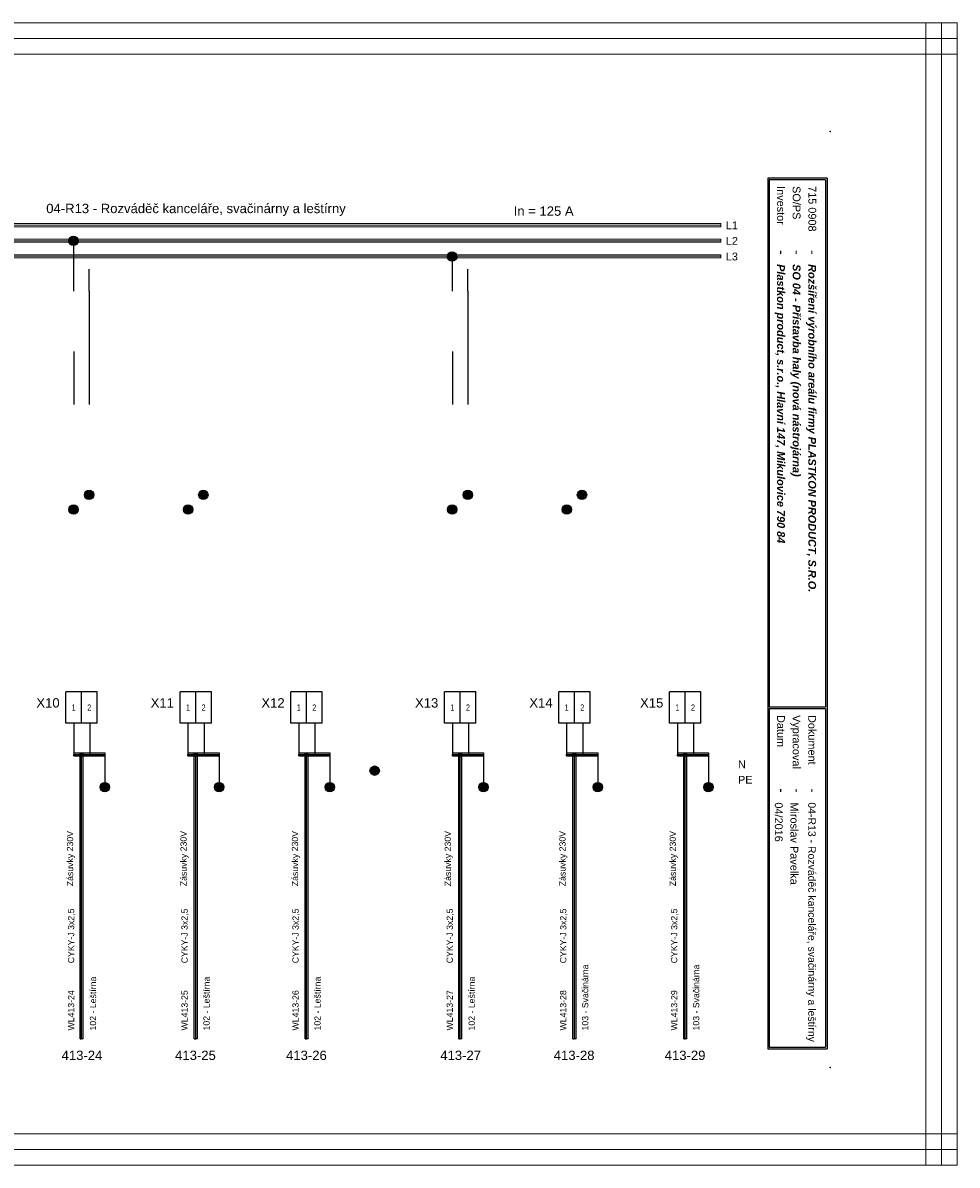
# Model space of a CAD drawing. Extents: x -1856 to 5084, y -4939 to -4246.
# Tile 7 of 24: x 663 to 962, y -4939 to -4573. Entities that reach past the tile are written whole.
import ezdxf
from ezdxf.enums import TextEntityAlignment as Align

# ---------------------------------------------------------------- set-up
doc = ezdxf.new("R2010")
doc.units = 0
doc.header["$MEASUREMENT"] = 0
for name, color, linetype in [('1-KRESBA', 7, 'Continuous'), ('__Bílá', 7, 'Continuous'), ('__Oranžová', 30, 'Continuous'), ('__Rudá 010', 10, 'Continuous'), ('__Vínová 220', 220, 'Continuous'), ('__Zelená', 3, 'Continuous')]:
    doc.layers.add(name, color=color, linetype=linetype)
doc.styles.add('Arial', font='arial.ttf')
doc.styles.add('GENERATED_STYLE_1', font='arial.ttf')

# ---------------------------------------------------------------- blocks, each defined once
blk = doc.blocks.new('L0001A02')
at = {"linetype": 'Continuous'}
h = blk.add_hatch(color=256, dxfattribs=at)
edge = h.paths.add_edge_path()
edge.add_arc((0, 0), 1.5, 0, 360)
blk.add_circle((0, 0), 1.5)

msp = doc.modelspace()

# ---------------------------------------------------------------- linework, layer by layer
for p, q in [((681.84, -4787.73), (676.84, -4787.73)), ((676.84, -4797.73), (676.84, -4787.73)), ((681.84, -4797.73), (681.84, -4787.73)), ((686.84, -4787.73), (681.84, -4787.73)), ((681.84, -4797.73), (681.84, -4787.73)), ((686.84, -4797.73), (686.84, -4787.73)), ((718.46, -4787.73), (713.46, -4787.73)), ((713.46, -4797.73), (713.46, -4787.73)), ((718.46, -4797.73), (718.46, -4787.73)), ((723.46, -4787.73), (718.46, -4787.73)), ((718.46, -4797.73), (718.46, -4787.73)), ((723.46, -4797.73), (723.46, -4787.73)), ((753.94, -4787.73), (748.94, -4787.73)), ((748.94, -4797.73), (748.94, -4787.73)), ((753.94, -4797.73), (753.94, -4787.73)), ((758.94, -4787.73), (753.94, -4787.73)), ((753.94, -4797.73), (753.94, -4787.73)), ((758.94, -4797.73), (758.94, -4787.73)), ((803.16, -4787.73), (798.16, -4787.73)), ((798.16, -4797.73), (798.16, -4787.73)), ((803.16, -4797.73), (803.16, -4787.73)), ((808.16, -4787.73), (803.16, -4787.73)), ((803.16, -4797.73), (803.16, -4787.73)), ((808.16, -4797.73), (808.16, -4787.73)), ((839.78, -4787.73), (834.78, -4787.73)), ((834.78, -4797.73), (834.78, -4787.73)), ((839.78, -4797.73), (839.78, -4787.73)), ((844.78, -4787.73), (839.78, -4787.73)), ((839.78, -4797.73), (839.78, -4787.73)), ((844.78, -4797.73), (844.78, -4787.73)), ((875.26, -4787.73), (870.26, -4787.73)), ((870.26, -4797.73), (870.26, -4787.73)), ((875.26, -4797.73), (875.26, -4787.73)), ((880.26, -4787.73), (875.26, -4787.73)), ((875.26, -4797.73), (875.26, -4787.73)), ((880.26, -4797.73), (880.26, -4787.73)), ((681.84, -4797.73), (676.84, -4797.73)), ((686.84, -4797.73), (681.84, -4797.73)), ((718.46, -4797.73), (713.46, -4797.73)), ((723.46, -4797.73), (718.46, -4797.73)), ((753.94, -4797.73), (748.94, -4797.73)), ((758.94, -4797.73), (753.94, -4797.73)), ((803.16, -4797.73), (798.16, -4797.73)), ((808.16, -4797.73), (803.16, -4797.73)), ((839.78, -4797.73), (834.78, -4797.73)), ((844.78, -4797.73), (839.78, -4797.73)), ((875.26, -4797.73), (870.26, -4797.73)), ((880.26, -4797.73), (875.26, -4797.73))]:
    msp.add_line(p, q)
at = {"layer": '1-KRESBA'}
for p, q in [((679.34, -4659.3), (679.34, -4642.91)), ((800.66, -4659.3), (800.66, -4648.14)), ((684.34, -4659.3), (684.34, -4652.27)), ((805.66, -4659.3), (805.66, -4652.27)), ((684.34, -4659.3), (684.34, -4695.66)), ((805.66, -4659.3), (805.66, -4695.66)), ((679.34, -4678.65), (679.34, -4695.66)), ((800.66, -4678.65), (800.66, -4695.66)), ((679.34, -4797.73), (679.34, -4807.73)), ((684.53, -4797.73), (684.53, -4807.73)), ((715.96, -4797.73), (715.96, -4807.73)), ((721.16, -4797.73), (721.16, -4807.73)), ((751.44, -4797.73), (751.44, -4807.73)), ((756.64, -4797.73), (756.64, -4807.73)), ((800.66, -4797.73), (800.66, -4807.73)), ((805.85, -4797.73), (805.85, -4807.73)), ((837.28, -4797.73), (837.28, -4807.73)), ((842.48, -4797.73), (842.48, -4807.73)), ((872.76, -4797.73), (872.76, -4807.73)), ((877.96, -4797.73), (877.96, -4807.73)), ((679.34, -4807.23), (679.34, -4807.73)), ((679.34, -4807.23), (689.34, -4807.23)), ((679.34, -4808.23), (679.34, -4807.73)), ((679.34, -4807.73), (689.34, -4807.73)), ((679.34, -4808.23), (689.34, -4808.23)), ((681.37, -4898.94), (681.37, -4807.52)), ((681.37, -4807.52), (681.87, -4807.52)), ((681.87, -4898.94), (681.87, -4807.52)), ((682.37, -4807.52), (681.87, -4807.52)), ((682.37, -4898.94), (682.37, -4807.52)), ((689.33, -4807.73), (689.33, -4817.73)), ((689.34, -4807.23), (689.34, -4807.73)), ((689.34, -4808.23), (689.34, -4807.73)), ((715.96, -4807.23), (715.96, -4807.73)), ((715.96, -4807.23), (725.96, -4807.23)), ((715.96, -4808.23), (715.96, -4807.73)), ((715.96, -4807.73), (725.96, -4807.73)), ((715.96, -4808.23), (725.96, -4808.23)), ((717.99, -4898.94), (717.99, -4807.52)), ((717.99, -4807.52), (718.49, -4807.52)), ((718.49, -4898.94), (718.49, -4807.52)), ((718.99, -4807.52), (718.49, -4807.52)), ((718.99, -4898.94), (718.99, -4807.52)), ((725.95, -4807.73), (725.95, -4817.73)), ((725.96, -4807.23), (725.96, -4807.73)), ((725.96, -4808.23), (725.96, -4807.73)), ((751.44, -4807.23), (751.44, -4807.73)), ((751.44, -4807.23), (761.44, -4807.23)), ((751.44, -4808.23), (751.44, -4807.73)), ((751.44, -4807.73), (761.44, -4807.73)), ((751.44, -4808.23), (761.44, -4808.23)), ((753.47, -4898.94), (753.47, -4807.52)), ((753.47, -4807.52), (753.97, -4807.52)), ((753.97, -4898.94), (753.97, -4807.52)), ((754.47, -4807.52), (753.97, -4807.52)), ((754.47, -4898.94), (754.47, -4807.52)), ((761.43, -4807.73), (761.43, -4817.73)), ((761.44, -4807.23), (761.44, -4807.73)), ((761.44, -4808.23), (761.44, -4807.73)), ((800.66, -4807.23), (800.66, -4807.73)), ((800.66, -4807.23), (810.66, -4807.23)), ((800.66, -4808.23), (800.66, -4807.73)), ((800.66, -4807.73), (810.66, -4807.73)), ((800.66, -4808.23), (810.66, -4808.23)), ((802.69, -4898.94), (802.69, -4807.52)), ((802.69, -4807.52), (803.19, -4807.52)), ((803.19, -4898.94), (803.19, -4807.52)), ((803.69, -4807.52), (803.19, -4807.52)), ((803.69, -4898.94), (803.69, -4807.52)), ((810.65, -4807.73), (810.65, -4817.73)), ((810.66, -4807.23), (810.66, -4807.73)), ((810.66, -4808.23), (810.66, -4807.73)), ((837.28, -4807.23), (837.28, -4807.73)), ((837.28, -4807.23), (847.28, -4807.23)), ((837.28, -4808.23), (837.28, -4807.73)), ((837.28, -4807.73), (847.28, -4807.73)), ((837.28, -4808.23), (847.28, -4808.23)), ((839.31, -4898.94), (839.31, -4807.52)), ((839.31, -4807.52), (839.81, -4807.52)), ((839.81, -4898.94), (839.81, -4807.52)), ((840.31, -4807.52), (839.81, -4807.52)), ((840.31, -4898.94), (840.31, -4807.52)), ((847.28, -4807.23), (847.28, -4807.73)), ((847.28, -4808.23), (847.28, -4807.73)), ((847.28, -4807.73), (847.28, -4817.73)), ((872.76, -4807.23), (872.76, -4807.73)), ((872.76, -4807.23), (882.76, -4807.23)), ((872.76, -4808.23), (872.76, -4807.73)), ((872.76, -4807.73), (882.76, -4807.73)), ((872.76, -4808.23), (882.76, -4808.23)), ((874.79, -4898.94), (874.79, -4807.52)), ((874.79, -4807.52), (875.29, -4807.52)), ((875.29, -4898.94), (875.29, -4807.52)), ((875.79, -4807.52), (875.29, -4807.52)), ((875.79, -4898.94), (875.79, -4807.52)), ((882.76, -4807.23), (882.76, -4807.73)), ((882.76, -4808.23), (882.76, -4807.73)), ((882.76, -4807.73), (882.76, -4817.73)), ((681.37, -4898.94), (681.87, -4898.94)), ((682.37, -4898.94), (681.87, -4898.94)), ((717.99, -4898.94), (718.49, -4898.94)), ((718.99, -4898.94), (718.49, -4898.94)), ((753.47, -4898.94), (753.97, -4898.94)), ((754.47, -4898.94), (753.97, -4898.94)), ((802.69, -4898.94), (803.19, -4898.94)), ((803.69, -4898.94), (803.19, -4898.94)), ((839.31, -4898.94), (839.81, -4898.94)), ((840.31, -4898.94), (839.81, -4898.94)), ((874.79, -4898.94), (875.29, -4898.94)), ((875.79, -4898.94), (875.29, -4898.94))]:
    msp.add_line(p, q, dxfattribs=at)
at = {"layer": '__Bílá'}
for p, q in [((920.7, -4623.12), (901.7, -4623.12)), ((901.7, -4623.12), (901.7, -4902.12)), ((920.7, -4623.12), (920.7, -4902.12)), ((920.2, -4623.62), (902.2, -4623.62)), ((902.2, -4623.62), (902.2, -4792.62)), ((920.2, -4623.62), (920.2, -4792.62)), ((920.2, -4792.62), (902.2, -4792.62)), ((920.2, -4793.12), (902.2, -4793.12)), ((902.2, -4793.12), (902.2, -4901.62)), ((920.2, -4793.12), (920.2, -4901.62)), ((902.2, -4901.62), (920.2, -4901.62)), ((901.7, -4902.12), (920.7, -4902.12))]:
    msp.add_line(p, q, dxfattribs=at)
for p in [(921.7, -4608.12), (921.7, -4908.12)]:
    msp.add_point(p, dxfattribs=at)
at = {"layer": '__Oranžová', "lineweight": 0}
for p, q in [((531.7, -4637.62), (886.7, -4637.62)), ((531.7, -4638.12), (886.7, -4638.12)), ((886.7, -4637.62), (886.7, -4638.12)), ((886.7, -4638.62), (886.7, -4638.12)), ((531.7, -4638.62), (886.7, -4638.62)), ((531.7, -4642.62), (886.7, -4642.62)), ((531.7, -4643.12), (886.7, -4643.12)), ((531.7, -4643.62), (886.7, -4643.62)), ((886.7, -4642.62), (886.7, -4643.12)), ((886.7, -4643.62), (886.7, -4643.12)), ((531.7, -4647.62), (886.7, -4647.62)), ((531.7, -4648.12), (886.7, -4648.12)), ((531.7, -4648.62), (886.7, -4648.62)), ((886.7, -4647.62), (886.7, -4648.12)), ((886.7, -4648.62), (886.7, -4648.12))]:
    msp.add_line(p, q, dxfattribs=at)
at = {"layer": '__Vínová 220', "lineweight": 0}
for p, q in [((465.99, -4573.3), (962.39, -4573.3)), ((952.39, -4939.38), (952.39, -4573.3)), ((952.39, -4573.3), (957.39, -4573.3)), ((957.39, -4939.38), (957.39, -4573.3)), ((962.39, -4573.3), (957.39, -4573.3)), ((962.39, -4573.3), (962.39, -4578.3)), ((962.39, -4939.38), (962.39, -4573.3)), ((465.99, -4578.3), (962.39, -4578.3)), ((962.39, -4583.3), (962.39, -4578.3)), ((465.99, -4583.3), (962.39, -4583.3)), ((465.99, -4929.38), (962.39, -4929.38)), ((962.39, -4929.38), (962.39, -4934.38)), ((465.99, -4934.38), (962.39, -4934.38)), ((962.39, -4939.38), (962.39, -4934.38)), ((465.99, -4939.38), (962.39, -4939.38)), ((952.39, -4939.38), (957.39, -4939.38)), ((962.39, -4939.38), (957.39, -4939.38))]:
    msp.add_line(p, q, dxfattribs=at)

# ---------------------------------------------------------------- block references
at = {"layer": '1-KRESBA'}
for p in [(679.26, -4643.16), (800.58, -4648.19), (684.28, -4724.57), (720.88, -4724.57), (805.61, -4724.57), (842.2, -4724.57), (679.31, -4729.28), (715.98, -4729.28), (800.63, -4729.28), (837.3, -4729.28), (775.77, -4812.96), (689.3, -4818.22), (725.92, -4818.22), (761.38, -4818.22), (810.62, -4818.22), (847.24, -4818.22), (882.71, -4818.22)]:
    msp.add_blockref('L0001A02', p, dxfattribs=at)

# ---------------------------------------------------------------- texts
at = {"style": 'Arial'}
for tag, p in [('X10', (674.84, -4792.73)), ('X11', (711.46, -4792.73)), ('X12', (746.94, -4792.73)), ('X13', (796.16, -4792.73)), ('X14', (832.78, -4792.73)), ('X15', (868.26, -4792.73))]:
    msp.add_attdef(tag, text='X', height=3, dxfattribs=at).set_placement(p, align=Align.RIGHT)
at = {"style": 'Arial', "width": 0.8}
for tag, p in [('1', (679.34, -4792.73)), ('2', (684.34, -4792.73)), ('1', (715.96, -4792.73)), ('2', (720.96, -4792.73)), ('1', (751.44, -4792.73)), ('2', (756.44, -4792.73)), ('1', (800.66, -4792.73)), ('2', (805.66, -4792.73)), ('1', (837.28, -4792.73)), ('2', (842.28, -4792.73)), ('1', (872.76, -4792.73)), ('2', (877.76, -4792.73))]:
    msp.add_attdef(tag, text='1', height=2, dxfattribs=at).set_placement(p, align=Align.MIDDLE)
at = {"layer": '1-KRESBA', "color": 4, "linetype": 'Continuous', "style": 'Arial'}
msp.add_text('In = 125 A', height=3, dxfattribs=at).set_placement((820.3, -4635.12))
at = {"layer": '__Bílá', "style": 'Arial'}
for s, height, p in [('Investor', 2.5, (904.7, -4625.62)), ('SO/PS', 2.5, (909.7, -4625.62)), ('-', 3, (904.7, -4646.12)), ('-', 3, (909.7, -4646.12)), ('-', 3, (914.7, -4646.12)), ('Datum', 2.5, (904.7, -4795.12)), ('Vypracoval', 2.5, (909.7, -4795.12)), ('Dokument', 2.5, (914.7, -4795.12)), ('-', 3, (904.7, -4818.62)), ('-', 3, (909.7, -4818.62)), ('-', 3, (914.7, -4818.62))]:
    msp.add_text(s, height=height, rotation=270, dxfattribs=at).set_placement(p)
at = {"layer": '__Bílá', "insert": (670.55, -4635.19), "char_height": 3, "attachment_point": 7, "style": 'Arial'}
msp.add_mtext('04-R13 - Rozváděč kanceláře, svačinárny a leštírny\\P', dxfattribs=at)
at = {"layer": '__Oranžová', "lineweight": 0, "style": 'Arial'}
for s, p in [('L1', (888.28, -4639.43)), ('L2', (888.28, -4644.43)), ('L3', (888.28, -4649.43))]:
    msp.add_text(s, height=2.5, dxfattribs=at).set_placement(p)
at = {"layer": '__Rudá 010', "style": 'Arial'}
for s, p in [('Zásuvky 230V', (679.17, -4849.99)), ('Zásuvky 230V', (715.55, -4849.99)), ('Zásuvky 230V', (751.24, -4849.99)), ('Zásuvky 230V', (800.2, -4849.99)), ('Zásuvky 230V', (836.93, -4849.99)), ('Zásuvky 230V', (872.27, -4849.99)), ('CYKY-J 3x2,5', (679.5, -4874.69)), ('CYKY-J 3x2,5', (715.86, -4874.69)), ('CYKY-J 3x2,5', (751.41, -4874.69)), ('CYKY-J 3x2,5', (800.82, -4874.69)), ('CYKY-J 3x2,5', (837.18, -4874.69)), ('CYKY-J 3x2,5', (872.73, -4874.69)), ('WL413-24', (679.5, -4896.22)), ('WL413-25', (715.86, -4896.22)), ('WL413-26', (751.41, -4896.22)), ('WL413-27', (800.82, -4896.22)), ('WL413-28', (837.18, -4896.22)), ('WL413-29', (872.73, -4896.22))]:
    msp.add_text(s, height=2, rotation=90, dxfattribs=at).set_placement(p)
at = {"layer": '__Rudá 010', "style": 'GENERATED_STYLE_1'}
for s, p in [('413-24', (682, -4905.68)), ('413-25', (718.36, -4905.68)), ('413-26', (753.91, -4905.68)), ('413-27', (803.32, -4905.68)), ('413-28', (839.68, -4905.68)), ('413-29', (875.23, -4905.68))]:
    msp.add_text(s, height=3, dxfattribs=at).set_placement(p, align=Align.CENTER)
at = {"layer": '__Rudá 010', "char_height": 2, "width": 62.8406, "attachment_point": 1, "rotation": 90, "style": 'Arial'}
for s, insert in [('103 - Svačinárna', (842.21, -4896.22)), ('103 - Svačinárna', (877.76, -4896.22)), ('102 - Leštírna', (684.53, -4896.22)), ('102 - Leštírna', (720.89, -4896.22)), ('102 - Leštírna', (756.44, -4896.22)), ('102 - Leštírna', (805.85, -4896.22))]:
    msp.add_mtext(s, dxfattribs=dict(at, insert=insert))
at = {"layer": '__Vínová 220', "char_height": 2.5, "attachment_point": 7, "rotation": 270, "style": 'Arial'}
for s, insert in [('715 0908\\P', (914.7, -4625.62)), ('{\\fArial|b1|i1|c238|p34;Plastkon product, s.r.o., Hlavní 147, Mikulovice 790 84}', (903.95, -4650.62)), ('{\\fArial|b1|i1|c238|p34;SO 04 - Přístavba haly (nová nástrojárna)}', (908.95, -4650.62)), ('{\\fArial|b1|i1|c238|p34;Rozšíření výrobního areálu firmy PLASTKON PRODUCT, S.R.O.}', (913.95, -4650.62)), ('04/2016\\P', (903.95, -4823.12)), ('Miroslav Pavelka', (908.95, -4823.12)), ('{\\H2.4;04-R13 - Rozváděč kanceláře, svačinárny a leštírny}\\P', (913.95, -4823.12))]:
    msp.add_mtext(s, dxfattribs=dict(at, insert=insert))
at = {"layer": '__Zelená', "color": 4, "linetype": 'Continuous', "style": 'Arial'}
msp.add_text('N', height=2.5, dxfattribs=at).set_placement((892.18, -4812.17))
at = {"layer": '__Zelená', "linetype": 'Continuous', "style": 'Arial'}
msp.add_text('PE', height=2.5, dxfattribs=at).set_placement((892.18, -4817.12))

doc.saveas('drawing.dxf')
